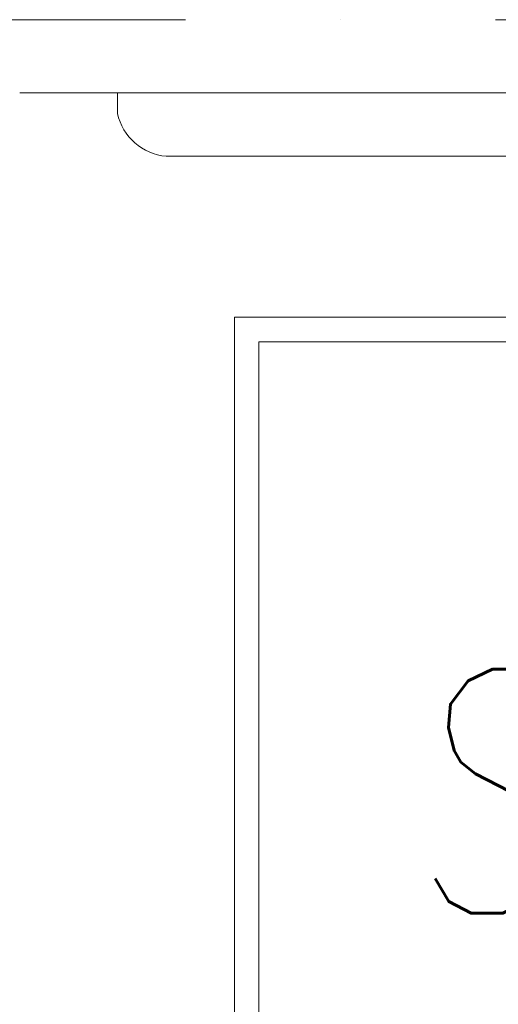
# Model space of a CAD drawing. Header units: millimetres. Extents: x 213386 to 459888, y 74252 to 208052.
# Tile 29 of 256: x 387877 to 388367, y 121623 to 122632. Entities that reach past the tile are written whole.
import ezdxf

# ---------------------------------------------------------------- set-up
doc = ezdxf.new("R2010")
doc.units = ezdxf.units.MM
doc.linetypes.add('ČERCHOVANÁ', pattern=[25.4, 12.7, -6.35, 0, -6.35])
for name, color, linetype, lineweight in [('NOVÁ TENKÁ', 255, 'Continuous', 0), ('OSY', 255, 'Continuous', 0), ('POPIS2', 255, 'Continuous', 0), ('TEXT_35', 255, 'Continuous', 0), ('ŽB', 255, 'Continuous', 0)]:
    doc.layers.add(name, color=color, linetype=linetype, lineweight=lineweight)
doc.styles.add('CS-ROMANS', font='romans.shx', dxfattribs={"width": 0.75, "oblique": 5})

# ---------------------------------------------------------------- blocks, each defined once
blk = doc.blocks.new('ev výtah')
at = {"layer": 'NOVÁ TENKÁ'}
for p, q in [((31110.4, 12972.4), (28910.4, 12972.4)), ((31110.4, 11297.4), (31110.4, 12972.4)), ((31085.4, 12947.4), (28935.4, 12947.4)), ((31085.4, 11297.4), (31085.4, 12947.4))]:
    blk.add_line(p, q, dxfattribs=at)
at = {"layer": 'NOVÁ TENKÁ', "ltscale": 0.25}
blk.add_lwpolyline([(31319.2, 13092.4), (31340.4, 13092.4), (31340.4, 12512.4), (31319.2, 12512.4), (31319.2, 12512.4, -0.320438), (31275.4, 12562.3), (31275.4, 12562.3), (31275.4, 13042.5), (31275.4, 13042.5, -0.320438), (31319.2, 13092.4)], format="xyb", close=True, dxfattribs=at)

msp = doc.modelspace()

# ---------------------------------------------------------------- linework, layer by layer
at = {"layer": 'OSY', "linetype": 'ČERCHOVANÁ', "ltscale": 25}
msp.add_line((400113.194, 122632.154), (372474.222, 122632.154), dxfattribs=at)
at = {"layer": 'ŽB'}
msp.add_line((387876.638, 122557.154), (389976.638, 122557.154), dxfattribs=at)
msp.add_line((387876.638, 122557.154), (389976.638, 122557.154), dxfattribs=at)

# ---------------------------------------------------------------- block references
at = {"layer": 'TEXT_35', "rotation": 90}
msp.add_blockref('ev výtah', (401069.045, 91216.715), dxfattribs=at)

# ---------------------------------------------------------------- texts
at = {"layer": 'POPIS2', "ltscale": 15, "style": 'CS-ROMANS', "oblique": 5, "width": 0.75}
msp.add_text('S1.05', height=250, dxfattribs=at).set_placement((388274.891, 121716.317))

doc.saveas('drawing.dxf')
